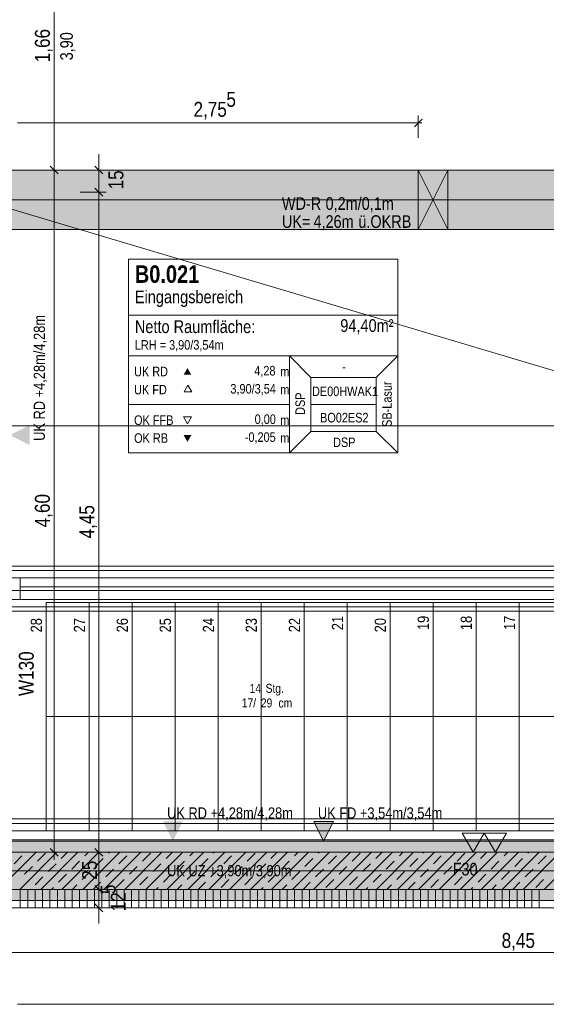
# Model space of a CAD drawing. Extents: x -720 to 300, y 62 to 1162.
# Tile 79 of 143: x -297 to -226, y 757 to 890. Entities that reach past the tile are written whole.
import ezdxf
from ezdxf.lldxf.tags import DXFTag

# ---------------------------------------------------------------- set-up
doc = ezdxf.new("R2010")
doc.units = 0
doc.layers.get('0').update_dxf_attribs({"lineweight": 13})
for name, color, linetype, lineweight, true_color in [('--Bem innen', 9, 'Continuous', 13, 0x808080), ('00_Beschriftung UZ', 3, 'Continuous', 35, 0x00ff00), ('30 -34 Innenwände- 1 tragend', 7, 'Continuous', 13, 0xdd0806), ('30 -34 Innenwände- 11 Durchbruch', 4, 'Continuous', 9, 0x00ffff), ('30 -34 Innenwände- 2 nichttragend', 7, 'Continuous', 18, 0xff7fe6), ('30 -35 Decken- 1 Konstruktion-Träger- Stahlbeton', 7, 'Continuous', 13, 0x33aa00), ('30 -35 Decken- 2.1 Treppen Innen 2D', 7, 'Continuous', 9, 0x599559), ('70 -72 Beschriftung- 1 Beschriftung allgemein', 7, 'Continuous', 9, 0xff6633), ('70 -72 Beschriftung- 2 Beschriftung Bauteile', 7, 'Continuous', 9, 0x9999ff), ('70 -75 Raumstempel- 1 Raumstempel', 7, 'Continuous', 25, 0xff6600), ('70 -76 Bemaßung- 2 Allgemein', 9, 'Continuous', 5, 0x808080), ('iwb_Schraffur_Unterzug', 7, 'Continuous', 5, 0xffffcc), ('iwb_Sichtbeton', 2, 'Continuous', 50, 0xffff00), ('iwb_Sichtbeton-Shading', 2, 'Continuous', 50, 0xffff00)]:
    doc.layers.add(name, color=color, linetype=linetype, lineweight=lineweight, true_color=true_color)
for name, color, linetype, lineweight in [('70 -71 Achsen- 1 Gebäudeachsen', 7, 'STRICHPUNKT2-A06G94018I', 18), ('70 -73 Bauteildarst.- 2 verdeckt 0.15', 7, 'fein_strichliert-A06G94028I', 15), ('70 -75 Raumstempel- 3 Wandstempel', 7, 'Continuous', 50)]:
    doc.layers.add(name, color=color, linetype=linetype, lineweight=lineweight)
doc.styles.get("Standard").update_dxf_attribs({"font": 'ARIALN.TTF'})
tags = doc.linetypes.add('fein_strichliert-A06G94028I', pattern=[4, 1, -2, 1]).pattern_tags.tags
tags[8:9] = [DXFTag(74, 4), DXFTag(75, 0), DXFTag(340, '0'), DXFTag(46, 0.0), DXFTag(50, 0.0), DXFTag(44, 0.0), DXFTag(45, 0.0)]
tags[6:7] = [DXFTag(74, 4), DXFTag(75, 0), DXFTag(340, '0'), DXFTag(46, 0.0), DXFTag(50, 0.0), DXFTag(44, 0.0), DXFTag(45, 0.0)]
tags[4:5] = [DXFTag(74, 4), DXFTag(75, 0), DXFTag(340, '0'), DXFTag(46, 0.0), DXFTag(50, 0.0), DXFTag(44, 0.0), DXFTag(45, 0.0)]
tags = doc.linetypes.add('STRICHPUNKT2-A06G94018I', pattern=[12.7, 6.35, -3.175, 0, -3.175]).pattern_tags.tags
tags[10:11] = [DXFTag(74, 4), DXFTag(75, 0), DXFTag(340, '0'), DXFTag(46, 0.0), DXFTag(50, 0.0), DXFTag(44, 0.0), DXFTag(45, 0.0)]
tags[8:9] = [DXFTag(74, 4), DXFTag(75, 0), DXFTag(340, '0'), DXFTag(46, 0.0), DXFTag(50, 0.0), DXFTag(44, 0.0), DXFTag(45, 0.0)]
tags[6:7] = [DXFTag(74, 4), DXFTag(75, 0), DXFTag(340, '0'), DXFTag(46, 0.0), DXFTag(50, 0.0), DXFTag(44, 0.0), DXFTag(45, 0.0)]
tags[4:5] = [DXFTag(74, 4), DXFTag(75, 0), DXFTag(340, '0'), DXFTag(46, 0.0), DXFTag(50, 0.0), DXFTag(44, 0.0), DXFTag(45, 0.0)]

# ---------------------------------------------------------------- blocks, each defined once
blk = doc.blocks.new('Shading-A06G93YF8I', base_point=(-665.96, 777.71))
at = {"layer": 'iwb_Sichtbeton-Shading', "color": 51, "true_color": 0xffff7f}
blk.add_solid([(-298.36, 777.11), (-298.36, 777.71), (-154.36, 777.11), (-154.36, 777.71)], dxfattribs=at)
blk = doc.blocks.new('Referenz-A06G94038I')
at = {"layer": '00_Beschriftung UZ', "color": 0, "linetype": 'Continuous', "lineweight": -2, "ltscale": 0.13}
for p, q in [((-257.35, 781.58), (-256.02, 778.91)), ((-298.36, 777.41), (-154.36, 777.41))]:
    blk.add_line(p, q, dxfattribs=at)
for points in [[(-295.69, 832.34), (-298.36, 833.67), (-295.69, 835.01)], [(-277.69, 781.58), (-276.36, 778.91), (-275.02, 781.58)], [(-257.35, 781.58), (-256.02, 778.91), (-254.68, 781.58)], [(-277.69, 776.24), (-276.36, 778.91), (-275.02, 776.24)]]:
    blk.add_solid(points, dxfattribs=at)
at = {"layer": '30 -34 Innenwände- 1 tragend', "color": 0, "lineweight": -2}
for p, q in [((-298.36, 773.87), (-294.82, 777.41)), ((-298.36, 777.41), (-154.36, 777.41)), ((-297.78, 775.86), (-296.72, 776.92)), ((-296.99, 772.41), (-291.99, 777.41)), ((-294.6, 776.21), (-293.54, 777.28)), ((-294.16, 772.41), (-289.16, 777.41)), ((-291.42, 776.57), (-290.57, 777.41)), ((-291.33, 772.41), (-286.33, 777.41)), ((-288.5, 772.41), (-283.5, 777.41)), ((-288.24, 776.92), (-287.75, 777.41)), ((-285.67, 772.41), (-280.67, 777.41)), ((-285.05, 777.28), (-284.92, 777.41)), ((-283.64, 775.86), (-282.58, 776.92)), ((-282.85, 772.41), (-277.85, 777.41)), ((-280.46, 776.21), (-279.4, 777.28)), ((-280.02, 772.41), (-275.02, 777.41)), ((-277.28, 776.57), (-276.43, 777.41)), ((-277.19, 772.41), (-272.19, 777.41)), ((-274.36, 772.41), (-269.36, 777.41)), ((-274.09, 776.92), (-273.6, 777.41)), ((-271.53, 772.41), (-266.53, 777.41)), ((-270.91, 777.28), (-270.77, 777.41)), ((-269.5, 775.86), (-268.44, 776.92)), ((-268.7, 772.41), (-263.7, 777.41)), ((-266.32, 776.21), (-265.25, 777.28)), ((-265.88, 772.41), (-260.88, 777.41)), ((-263.13, 776.57), (-262.29, 777.41)), ((-263.05, 772.41), (-258.05, 777.41)), ((-260.22, 772.41), (-255.22, 777.41)), ((-259.95, 776.92), (-259.46, 777.41)), ((-257.39, 772.41), (-252.39, 777.41)), ((-256.77, 777.28), (-256.63, 777.41)), ((-255.35, 775.86), (-254.29, 776.92)), ((-254.56, 772.41), (-249.56, 777.41)), ((-252.17, 776.21), (-251.11, 777.28)), ((-251.73, 772.41), (-246.73, 777.41)), ((-248.99, 776.57), (-248.15, 777.41)), ((-248.9, 772.41), (-243.9, 777.41)), ((-246.08, 772.41), (-241.08, 777.41)), ((-245.81, 776.92), (-245.32, 777.41)), ((-243.25, 772.41), (-238.25, 777.41)), ((-242.63, 777.28), (-242.49, 777.41)), ((-241.21, 775.86), (-240.15, 776.92)), ((-240.42, 772.41), (-235.42, 777.41)), ((-238.03, 776.21), (-236.97, 777.28)), ((-237.59, 772.41), (-232.59, 777.41)), ((-234.85, 776.57), (-234.01, 777.41)), ((-234.76, 772.41), (-229.76, 777.41)), ((-231.93, 772.41), (-226.93, 777.41)), ((-231.67, 776.92), (-231.18, 777.41)), ((-229.11, 772.41), (-224.11, 777.41)), ((-228.48, 777.28), (-228.35, 777.41)), ((-227.07, 775.86), (-226.01, 776.92)), ((-226.28, 772.41), (-221.28, 777.41)), ((-296.37, 774.45), (-295.31, 775.51)), ((-293.19, 774.8), (-292.12, 775.86)), ((-290, 775.15), (-288.94, 776.21)), ((-286.82, 775.51), (-285.76, 776.57)), ((-282.22, 774.45), (-281.16, 775.51)), ((-279.04, 774.8), (-277.98, 775.86)), ((-275.86, 775.15), (-274.8, 776.21)), ((-272.68, 775.51), (-271.62, 776.57)), ((-268.08, 774.45), (-267.02, 775.51)), ((-264.9, 774.8), (-263.84, 775.86)), ((-261.72, 775.15), (-260.66, 776.21)), ((-258.54, 775.51), (-257.48, 776.57)), ((-253.94, 774.45), (-252.88, 775.51)), ((-250.76, 774.8), (-249.7, 775.86)), ((-247.58, 775.15), (-246.52, 776.21)), ((-244.39, 775.51), (-243.33, 776.57)), ((-239.8, 774.45), (-238.74, 775.51)), ((-236.62, 774.8), (-235.56, 775.86)), ((-233.43, 775.15), (-232.37, 776.21)), ((-230.25, 775.51), (-229.19, 776.57)), ((-294.95, 773.03), (-293.89, 774.09)), ((-291.77, 773.39), (-290.71, 774.45)), ((-288.59, 773.74), (-287.53, 774.8)), ((-285.41, 774.09), (-284.35, 775.15)), ((-280.81, 773.03), (-279.75, 774.09)), ((-277.63, 773.39), (-276.57, 774.45)), ((-274.45, 773.74), (-273.39, 774.8)), ((-271.26, 774.09), (-270.2, 775.15)), ((-266.67, 773.03), (-265.61, 774.09)), ((-263.49, 773.39), (-262.43, 774.45)), ((-260.3, 773.74), (-259.24, 774.8)), ((-257.12, 774.09), (-256.06, 775.15)), ((-252.53, 773.03), (-251.47, 774.09)), ((-249.34, 773.39), (-248.28, 774.45)), ((-246.16, 773.74), (-245.1, 774.8)), ((-242.98, 774.09), (-241.92, 775.15)), ((-238.38, 773.03), (-237.32, 774.09)), ((-235.2, 773.39), (-234.14, 774.45)), ((-232.02, 773.74), (-230.96, 774.8)), ((-228.84, 774.09), (-227.78, 775.15)), ((-289.92, 772.41), (-289.3, 773.03)), ((-287.09, 772.41), (-286.11, 773.39)), ((-283.99, 772.68), (-282.93, 773.74)), ((-275.77, 772.41), (-275.15, 773.03)), ((-272.95, 772.41), (-271.97, 773.39)), ((-269.85, 772.68), (-268.79, 773.74)), ((-261.63, 772.41), (-261.01, 773.03)), ((-258.8, 772.41), (-257.83, 773.39)), ((-255.71, 772.68), (-254.65, 773.74)), ((-247.49, 772.41), (-246.87, 773.03)), ((-244.66, 772.41), (-243.69, 773.39)), ((-241.57, 772.68), (-240.51, 773.74)), ((-233.35, 772.41), (-232.73, 773.03)), ((-230.52, 772.41), (-229.55, 773.39)), ((-227.42, 772.68), (-226.36, 773.74)), ((-298.36, 772.41), (-154.36, 772.41)), ((-292.75, 772.41), (-292.48, 772.68)), ((-278.6, 772.41), (-278.34, 772.68)), ((-264.46, 772.41), (-264.19, 772.68)), ((-250.32, 772.41), (-250.05, 772.68)), ((-236.18, 772.41), (-235.91, 772.68))]:
    blk.add_line(p, q, dxfattribs=at)
at = {"layer": '30 -34 Innenwände- 1 tragend', "color": 0, "linetype": 'Continuous', "lineweight": -2, "ltscale": 0.13}
blk.add_line((-298.36, 769.91), (-154.36, 769.91), dxfattribs=at)
at = {"layer": '30 -34 Innenwände- 11 Durchbruch', "color": 0, "linetype": 'Continuous', "lineweight": -2, "ltscale": 0.13}
for p, q in [((-243.26, 869.41), (-239.26, 869.41)), ((-239.26, 869.41), (-243.26, 861.41)), ((-239.26, 861.41), (-243.26, 869.41)), ((-243.26, 861.41), (-243.26, 869.41)), ((-243.26, 869.41), (-239.26, 861.41)), ((-239.26, 869.41), (-243.26, 861.41)), ((-239.26, 861.41), (-239.26, 869.41)), ((-243.26, 861.41), (-239.26, 861.41))]:
    blk.add_line(p, q, dxfattribs=at)
at = {"layer": '30 -34 Innenwände- 11 Durchbruch', "color": 0, "lineweight": -2}
for points in [[(-243.26, 861.41), (-243.26, 869.41), (-241.26, 865.41)], [(-239.26, 861.41), (-241.26, 865.41), (-239.26, 869.41)]]:
    blk.add_solid(points, dxfattribs=at)
at = {"layer": '30 -34 Innenwände- 2 nichttragend', "color": 0, "lineweight": -2}
for p, q in [((-298.36, 772.41), (-154.36, 772.41)), ((-296.94, 769.91), (-296.94, 772.41)), ((-295.94, 769.91), (-295.94, 772.41)), ((-294.94, 769.91), (-294.94, 772.41)), ((-293.94, 769.91), (-293.94, 772.41)), ((-292.94, 769.91), (-292.94, 772.41)), ((-291.94, 769.91), (-291.94, 772.41)), ((-290.94, 769.91), (-290.94, 772.41)), ((-289.94, 769.91), (-289.94, 772.41)), ((-288.94, 769.91), (-288.94, 772.41)), ((-287.94, 769.91), (-287.94, 772.41)), ((-286.94, 769.91), (-286.94, 772.41)), ((-285.94, 769.91), (-285.94, 772.41)), ((-284.94, 769.91), (-284.94, 772.41)), ((-283.94, 769.91), (-283.94, 772.41)), ((-282.94, 769.91), (-282.94, 772.41)), ((-281.94, 769.91), (-281.94, 772.41)), ((-280.94, 769.91), (-280.94, 772.41)), ((-279.94, 769.91), (-279.94, 772.41)), ((-278.94, 769.91), (-278.94, 772.41)), ((-277.94, 769.91), (-277.94, 772.41)), ((-276.94, 769.91), (-276.94, 772.41)), ((-275.94, 769.91), (-275.94, 772.41)), ((-274.94, 769.91), (-274.94, 772.41)), ((-273.94, 769.91), (-273.94, 772.41)), ((-272.94, 769.91), (-272.94, 772.41)), ((-271.94, 769.91), (-271.94, 772.41)), ((-270.94, 769.91), (-270.94, 772.41)), ((-269.94, 769.91), (-269.94, 772.41)), ((-268.94, 769.91), (-268.94, 772.41)), ((-267.94, 769.91), (-267.94, 772.41)), ((-266.94, 769.91), (-266.94, 772.41)), ((-265.94, 769.91), (-265.94, 772.41)), ((-264.94, 769.91), (-264.94, 772.41)), ((-263.94, 769.91), (-263.94, 772.41)), ((-262.94, 769.91), (-262.94, 772.41)), ((-261.94, 769.91), (-261.94, 772.41)), ((-260.94, 769.91), (-260.94, 772.41)), ((-259.94, 769.91), (-259.94, 772.41)), ((-258.94, 769.91), (-258.94, 772.41)), ((-257.94, 769.91), (-257.94, 772.41)), ((-256.94, 769.91), (-256.94, 772.41)), ((-255.94, 769.91), (-255.94, 772.41)), ((-254.94, 769.91), (-254.94, 772.41)), ((-253.94, 769.91), (-253.94, 772.41)), ((-252.94, 769.91), (-252.94, 772.41)), ((-251.94, 769.91), (-251.94, 772.41)), ((-250.94, 769.91), (-250.94, 772.41)), ((-249.94, 769.91), (-249.94, 772.41)), ((-248.94, 769.91), (-248.94, 772.41)), ((-247.94, 769.91), (-247.94, 772.41)), ((-246.94, 769.91), (-246.94, 772.41)), ((-245.94, 769.91), (-245.94, 772.41)), ((-244.94, 769.91), (-244.94, 772.41)), ((-243.94, 769.91), (-243.94, 772.41)), ((-242.94, 769.91), (-242.94, 772.41)), ((-241.94, 769.91), (-241.94, 772.41)), ((-240.94, 769.91), (-240.94, 772.41)), ((-239.94, 769.91), (-239.94, 772.41)), ((-238.94, 769.91), (-238.94, 772.41)), ((-237.94, 769.91), (-237.94, 772.41)), ((-236.94, 769.91), (-236.94, 772.41)), ((-235.94, 769.91), (-235.94, 772.41)), ((-234.94, 769.91), (-234.94, 772.41)), ((-233.94, 769.91), (-233.94, 772.41)), ((-232.94, 769.91), (-232.94, 772.41)), ((-231.94, 769.91), (-231.94, 772.41)), ((-230.94, 769.91), (-230.94, 772.41)), ((-229.94, 769.91), (-229.94, 772.41)), ((-228.94, 769.91), (-228.94, 772.41)), ((-227.94, 769.91), (-227.94, 772.41)), ((-226.94, 769.91), (-226.94, 772.41)), ((-298.36, 769.91), (-154.36, 769.91))]:
    blk.add_line(p, q, dxfattribs=at)
at = {"layer": '30 -35 Decken- 1 Konstruktion-Träger- Stahlbeton', "color": 0, "linetype": 'fein_strichliert-A06G94028I', "lineweight": -2, "ltscale": 0.13}
for p, q in [((-298.36, 869.41), (-36.86, 869.41)), ((-298.36, 861.41), (-36.86, 861.41)), ((-682.36, 778.91), (-2.36, 778.91)), ((-682.36, 770.91), (-2.36, 770.91))]:
    blk.add_line(p, q, dxfattribs=at)
at = {"layer": '30 -35 Decken- 2.1 Treppen Innen 2D', "color": 0, "linetype": 'fein_strichliert-A06G94028I', "lineweight": -2, "ltscale": 0.13}
for p, q in [((-153.56, 816.01), (-299.16, 816.01)), ((-298.96, 815.41), (-153.76, 815.41)), ((-298.16, 814.41), (-296.96, 814.41)), ((-296.96, 813.21), (-296.96, 814.41)), ((-296.96, 814.41), (-296.96, 811.51)), ((-296.96, 814.41), (-155.76, 814.41)), ((-154.36, 812.71), (-298.36, 812.71)), ((-155.76, 813.21), (-296.96, 813.21)), ((-141.77, 812.71), (-296.96, 812.71)), ((-296.96, 812.71), (-296.96, 811.51)), ((-296.96, 811.51), (-298.16, 811.51)), ((-296.96, 811.51), (-142, 811.51)), ((-299.16, 809.91), (-153.56, 809.91)), ((-153.56, 810.51), (-298.96, 810.51)), ((-293.43, 780.31), (-293.43, 811.11)), ((-287.63, 811.11), (-293.43, 811.11)), ((-287.63, 780.31), (-287.63, 811.11)), ((-281.83, 811.11), (-287.63, 811.11)), ((-276.03, 811.11), (-281.83, 811.11)), ((-281.83, 780.31), (-281.83, 811.11)), ((-270.23, 811.11), (-276.03, 811.11)), ((-276.03, 780.31), (-276.03, 811.11)), ((-270.23, 780.31), (-270.23, 811.11)), ((-264.43, 811.11), (-270.23, 811.11)), ((-264.43, 780.31), (-264.43, 811.11)), ((-258.63, 811.11), (-264.43, 811.11)), ((-258.63, 780.31), (-258.63, 811.11)), ((-252.83, 811.11), (-258.63, 811.11)), ((-252.83, 780.31), (-252.83, 811.11)), ((-247.03, 811.11), (-252.83, 811.11)), ((-241.23, 811.11), (-247.03, 811.11)), ((-247.03, 780.31), (-247.03, 811.11)), ((-235.43, 811.11), (-241.23, 811.11)), ((-241.23, 780.31), (-241.23, 811.11)), ((-229.63, 811.11), (-235.43, 811.11)), ((-235.43, 780.31), (-235.43, 811.11)), ((-229.63, 780.31), (-229.63, 811.11)), ((-223.83, 811.11), (-229.63, 811.11)), ((-144.53, 795.71), (-293.43, 795.71)), ((-147.53, 781.91), (-299.16, 781.91)), ((-298.96, 781.31), (-147.65, 781.31)), ((-147.84, 780.31), (-298.36, 780.31)), ((-287.63, 780.31), (-293.43, 780.31)), ((-281.83, 780.31), (-287.63, 780.31)), ((-276.03, 780.31), (-281.83, 780.31)), ((-270.23, 780.31), (-276.03, 780.31)), ((-264.43, 780.31), (-270.23, 780.31)), ((-258.63, 780.31), (-264.43, 780.31)), ((-252.83, 780.31), (-258.63, 780.31)), ((-247.03, 780.31), (-252.83, 780.31)), ((-241.23, 780.31), (-247.03, 780.31)), ((-235.43, 780.31), (-241.23, 780.31)), ((-229.63, 780.31), (-235.43, 780.31)), ((-223.83, 780.31), (-229.63, 780.31)), ((-298.36, 779.11), (-148.06, 779.11))]:
    blk.add_line(p, q, dxfattribs=at)
at = {"layer": '30 -35 Decken- 2.1 Treppen Innen 2D', "color": 0, "linetype": 'Continuous', "lineweight": -2, "ltscale": 0.13}
for p, q in [((-293.43, 795.71), (-293.37, 795.73)), ((-293.37, 795.7), (-293.43, 795.71)), ((-293.37, 795.73), (-293.37, 795.7))]:
    blk.add_line(p, q, dxfattribs=at)
at = {"layer": '70 -71 Achsen- 1 Gebäudeachsen', "color": 0, "linetype": 'STRICHPUNKT2-A06G94018I', "lineweight": -2, "ltscale": 0.13}
for p, q in [((-682.36, 865.41), (76.46, 865.41)), ((-682.36, 834.91), (76.46, 834.91)), ((-682.36, 774.91), (76.46, 774.91))]:
    blk.add_line(p, q, dxfattribs=at)
at = {"layer": '70 -72 Beschriftung- 1 Beschriftung allgemein', "color": 0, "linetype": 'fein_strichliert-A06G94028I', "lineweight": -2, "ltscale": 0.13}
blk.add_line((-302.36, 865.41), (1.64, 774.91), dxfattribs=at)
at = {"layer": '70 -72 Beschriftung- 2 Beschriftung Bauteile', "color": 0, "lineweight": -2}
for p, q in [((-235.86, 777.41), (-237.36, 780.01)), ((-237.36, 780.01), (-234.36, 780.01)), ((-234.36, 780.01), (-235.86, 777.41)), ((-232.86, 777.41), (-234.36, 780.01)), ((-234.36, 780.01), (-231.36, 780.01)), ((-231.36, 780.01), (-232.86, 777.41))]:
    blk.add_line(p, q, dxfattribs=at)
at = {"layer": '70 -73 Bauteildarst.- 2 verdeckt 0.15', "color": 0, "linetype": 'fein_strichliert-A06G94028I', "lineweight": -2, "ltscale": 0.13}
blk.add_line((-154.36, 778.91), (-298.36, 778.91), dxfattribs=at)
at = {"layer": '70 -75 Raumstempel- 1 Raumstempel', "color": 0, "lineweight": -2}
for p, q in [((-282.36, 857.41), (-282.36, 831.27)), ((-246.03, 857.41), (-282.36, 857.41)), ((-246.03, 831.27), (-246.03, 857.41)), ((-246.03, 849.82), (-282.36, 849.82)), ((-282.36, 844.34), (-260.63, 844.34)), ((-257.75, 841.45), (-260.63, 844.34)), ((-246.03, 844.34), (-260.63, 844.34)), ((-260.63, 844.34), (-260.63, 831.27)), ((-248.92, 841.45), (-246.03, 844.34)), ((-257.75, 834.17), (-257.75, 841.45)), ((-257.75, 841.45), (-248.92, 841.45)), ((-248.92, 834.17), (-248.92, 841.45)), ((-274.32, 840.38), (-274.84, 839.48)), ((-274.84, 839.48), (-273.8, 839.48)), ((-273.8, 839.48), (-274.32, 840.38)), ((-282.36, 837.81), (-260.63, 837.81)), ((-248.92, 837.81), (-257.75, 837.81)), ((-274.39, 835.2), (-274.91, 836.11)), ((-274.91, 836.11), (-273.87, 836.11)), ((-273.87, 836.11), (-274.39, 835.2)), ((-257.75, 834.17), (-260.63, 831.27)), ((-257.75, 834.17), (-248.92, 834.17)), ((-248.92, 834.17), (-246.03, 831.27)), ((-246.03, 831.27), (-282.36, 831.27))]:
    blk.add_line(p, q, dxfattribs=at)
for points in [[(-273.87, 841.8), (-274.39, 842.7), (-274.91, 841.8)], [(-273.87, 833.67), (-274.39, 832.76), (-274.91, 833.67)]]:
    blk.add_solid(points, dxfattribs=at)
at = {"layer": '70 -76 Bemaßung- 2 Allgemein', "color": 0, "linetype": 'Continuous', "lineweight": -2, "ltscale": 0.13}
for p, q in [((-292.36, 901.55), (-292.36, 870.47)), ((-242.73, 876.28), (-243.79, 875.22)), ((-243.26, 873.75), (-243.26, 876.75)), ((-244.32, 875.75), (-297.3, 875.75)), ((-242.76, 875.75), (-244.32, 875.75)), ((-286.36, 870.47), (-286.36, 871.53)), ((-291.83, 868.88), (-292.89, 869.94)), ((-292.89, 869.94), (-291.83, 868.88)), ((-292.36, 868.41), (-292.36, 870.47)), ((-292.36, 870.41), (-292.36, 868.35)), ((-285.83, 868.88), (-286.89, 869.94)), ((-286.36, 868.41), (-286.36, 870.47)), ((-294.86, 869.41), (-291.36, 869.41)), ((-294.86, 869.41), (-291.36, 869.41)), ((-292.36, 868.35), (-292.36, 778.47)), ((-288.86, 869.41), (-285.36, 869.41)), ((-286.36, 866.41), (-286.36, 869.41)), ((-286.36, 867.41), (-286.36, 865.35)), ((-286.36, 867.41), (-286.36, 865.35)), ((-288.86, 866.41), (-285.36, 866.41)), ((-288.86, 866.41), (-285.36, 866.41)), ((-286.89, 866.94), (-285.83, 865.88)), ((-286.89, 866.94), (-285.83, 865.88)), ((-286.36, 865.35), (-286.36, 864.29)), ((-286.36, 778.47), (-286.36, 865.35)), ((-292.36, 776.41), (-292.36, 778.47)), ((-286.36, 776.41), (-286.36, 778.47)), ((-286.36, 778.41), (-286.36, 776.35)), ((-294.86, 777.41), (-291.36, 777.41)), ((-291.83, 776.88), (-292.89, 777.94)), ((-288.86, 777.41), (-285.36, 777.41)), ((-288.86, 777.41), (-285.36, 777.41)), ((-286.89, 777.94), (-285.83, 776.88)), ((-285.83, 776.88), (-286.89, 777.94)), ((-286.36, 773.47), (-286.36, 776.35)), ((-286.36, 773.47), (-286.36, 774.53)), ((-285.83, 771.88), (-286.89, 772.94)), ((-285.83, 771.88), (-286.89, 772.94)), ((-286.36, 771.41), (-286.36, 773.47)), ((-286.36, 771.41), (-286.36, 773.47)), ((-288.86, 772.41), (-285.36, 772.41)), ((-288.86, 772.41), (-285.36, 772.41)), ((-286.36, 769.91), (-286.36, 772.41)), ((-286.89, 770.44), (-285.83, 769.38)), ((-286.36, 770.91), (-286.36, 768.85)), ((-288.86, 769.91), (-285.36, 769.91)), ((-286.36, 768.85), (-286.36, 767.79)), ((-146.42, 763.91), (-313.3, 763.91)), ((-297.3, 756.91), (-296.24, 756.91)), ((-4.42, 756.91), (-297.3, 756.91))]:
    blk.add_line(p, q, dxfattribs=at)
at = {"layer": '70 -76 Bemaßung- 2 Allgemein', "color": 0, "lineweight": -2}
for p, q in [((-254.68, 781.58), (-257.35, 781.58)), ((-256.02, 778.91), (-254.68, 781.58))]:
    blk.add_line(p, q, dxfattribs=at)
at = {"layer": '--Bem innen', "color": 0, "linetype": 'Continuous', "lineweight": -2, "ltscale": 0.13, "insert": (-291.55, 884.2), "char_height": 1.7, "attachment_point": 1, "rotation": 90}
blk.add_mtext('{\\fArial Narrow;3,90}', dxfattribs=at)
at = {"layer": '00_Beschriftung UZ', "color": 0, "linetype": 'ByBlock', "lineweight": -2, "ltscale": 0.13, "insert": (-295.13, 832.89), "char_height": 1.5103, "attachment_point": 1, "rotation": 90}
blk.add_mtext('{\\fArial Narrow;UK RD +4,28m/4,28m}', dxfattribs=at)
at = {"layer": '00_Beschriftung UZ', "color": 0, "linetype": 'ByBlock', "lineweight": -2, "ltscale": 0.13, "char_height": 1.5103, "attachment_point": 1}
for s, insert in [('{\\fArial Narrow;UK RD +4,28m/4,28m}', (-277.14, 783.46)), ('{\\fArial Narrow;UK FD +3,54m/3,54m}', (-256.8, 783.46)), ('{\\fArial Narrow;UK UZ +3,90m/3,90m}', (-277.14, 775.69))]:
    blk.add_mtext(s, dxfattribs=dict(at, insert=insert))
at = {"layer": '30 -34 Innenwände- 11 Durchbruch', "color": 0, "linetype": 'Continuous', "lineweight": -2, "ltscale": 0.13, "char_height": 1.7, "attachment_point": 1}
for s, insert in [('{\\fArial Narrow;WD-R}', (-261.65, 865.74)), ('{\\fArial Narrow;0,2m/0,1m}', (-255.76, 865.74)), ('{\\fArial Narrow;UK=}', (-261.65, 863.31)), ('{\\fArial Narrow;4,26m}', (-257.39, 863.31)), ('{\\fArial Narrow;ü.OKRB}', (-251.34, 863.31))]:
    blk.add_mtext(s, dxfattribs=dict(at, insert=insert))
at = {"layer": '30 -35 Decken- 2.1 Treppen Innen 2D', "color": 0, "linetype": 'ByBlock', "lineweight": -2, "ltscale": 0.13, "char_height": 1.5103, "attachment_point": 1, "rotation": 89.999}
for s, insert in [('{\\fArial Narrow;28}', (-295.54, 807.06)), ('{\\fArial Narrow;27}', (-289.71, 807.07)), ('{\\fArial Narrow;26}', (-283.94, 807.07)), ('{\\fArial Narrow;25}', (-278.14, 807.06)), ('{\\fArial Narrow;24}', (-272.31, 807.07)), ('{\\fArial Narrow;23}', (-266.54, 807.07)), ('{\\fArial Narrow;22}', (-260.71, 807.08)), ('{\\fArial Narrow;21}', (-254.91, 807.36)), ('{\\fArial Narrow;20}', (-249.14, 807.07)), ('{\\fArial Narrow;19}', (-243.34, 807.38)), ('{\\fArial Narrow;18}', (-237.54, 807.37)), ('{\\fArial Narrow;17}', (-231.71, 807.38))]:
    blk.add_mtext(s, dxfattribs=dict(at, insert=insert))
at = {"layer": '30 -35 Decken- 2.1 Treppen Innen 2D', "color": 0, "linetype": 'ByBlock', "lineweight": -2, "ltscale": 0.13, "char_height": 1.2083, "attachment_point": 1}
for s, insert in [('{\\fArial Narrow;14}', (-266.01, 800.12)), ('{\\fArial Narrow;Stg.}', (-263.85, 800.12)), ('{\\fArial Narrow;17/}', (-267.06, 798.15)), ('{\\fArial Narrow;29}', (-264.49, 798.15)), ('{\\fArial Narrow;cm}', (-262.11, 798.15))]:
    blk.add_mtext(s, dxfattribs=dict(at, insert=insert))
at = {"layer": '70 -75 Raumstempel- 1 Raumstempel', "color": 0, "linetype": 'Continuous', "lineweight": -2, "ltscale": 0.13, "attachment_point": 1}
for s, insert, char_height, rotation in [('{\\fArial Narrow|b1|i0;B0.021}', (-281.49, 856.55), 2.3536, 0), ('{\\fArial Narrow;Eingangsbereich}', (-281.49, 853.16), 1.7117, 0), ('{\\fArial Narrow;Netto Raumfläche:}', (-281.49, 849.14), 1.7117, 0), ('{\\fArial Narrow;94,40m²}', (-253.78, 849.29), 1.7117, 0), ('{\\fArial Narrow;LRH = 3,90/3,54m}', (-281.49, 846.47), 1.2838, 0), ('{\\fArial Narrow;UK RD}', (-281.59, 842.88), 1.2838, 0), ('{\\fArial Narrow;4,28}', (-265.38, 842.99), 1.2838, 0), ('{\\fArial Narrow;m}', (-261.87, 842.87), 1.2838, 0), ('{\\fArial Narrow;-}', (-253.53, 843.51), 1.2838, 0), ('{\\fArial Narrow;SB-Lasur}', (-248.12, 834.77), 1.2838, 90), ('{\\fArial Narrow;UK FD}', (-281.59, 840.44), 1.2838, 0), ('{\\fArial Narrow;3,90/3,54}', (-268.6, 840.55), 1.2838, 0), ('{\\fArial Narrow;m}', (-261.87, 840.43), 1.2838, 0), ('{\\fArial Narrow;DSP}', (-259.83, 836.39), 1.2838, 90), ('{\\fArial Narrow;DE00HWAK1}', (-257.59, 840.21), 1.2838, 0), ('{\\fArial Narrow;0,00}', (-265.33, 836.45), 1.2838, 0), ('{\\fArial Narrow;BO02ES2}', (-256.51, 836.66), 1.2838, 0), ('{\\fArial Narrow;OK FFB}', (-281.59, 836.32), 1.2838, 0), ('{\\fArial Narrow;m}', (-261.87, 836.32), 1.2838, 0), ('{\\fArial Narrow;OK RB}', (-281.59, 833.91), 1.2838, 0), ('{\\fArial Narrow;-0,205}', (-266.66, 834.04), 1.2838, 0), ('{\\fArial Narrow;m}', (-261.87, 833.91), 1.2838, 0), ('{\\fArial Narrow;DSP}', (-254.75, 833.34), 1.2838, 0)]:
    blk.add_mtext(s, dxfattribs=dict(at, insert=insert, char_height=char_height, rotation=rotation))
at = {"layer": '70 -75 Raumstempel- 3 Wandstempel', "color": 0, "linetype": 'Continuous', "lineweight": -2, "ltscale": 0.13, "insert": (-297.14, 798.48), "char_height": 2.0138, "attachment_point": 1, "rotation": 90}
blk.add_mtext('{\\fArial Narrow;W130}', dxfattribs=at)
at = {"layer": '70 -75 Raumstempel- 3 Wandstempel', "color": 0, "linetype": 'Continuous', "lineweight": -2, "ltscale": 0.13, "insert": (-238.62, 775.99), "char_height": 1.7, "attachment_point": 1}
blk.add_mtext('{\\fArial Narrow;F30}', dxfattribs=at)
at = {"layer": '70 -76 Bemaßung- 2 Allgemein', "color": 0, "linetype": 'Continuous', "lineweight": -2, "ltscale": 0.13, "char_height": 2.0138, "attachment_point": 1, "rotation": 90}
for s, insert in [('{\\fArial Narrow;1,66}', (-294.97, 883.94)), ('{\\fArial Narrow;15}', (-285.05, 866.8)), ('{\\fArial Narrow;4,60}', (-294.97, 821.23)), ('{\\fArial Narrow;4,45}', (-288.97, 819.73)), ('{\\fArial Narrow;25}', (-288.61, 773.71)), ('{\\fArial Narrow;5}', (-286.08, 771.78)), ('{\\fArial Narrow;12}', (-284.73, 769.46))]:
    blk.add_mtext(s, dxfattribs=dict(at, insert=insert))
at = {"layer": '70 -76 Bemaßung- 2 Allgemein', "color": 0, "linetype": 'Continuous', "lineweight": -2, "ltscale": 0.13, "char_height": 2.0138, "attachment_point": 1}
for s, insert in [('{\\fArial Narrow;5}', (-269.14, 879.95)), ('{\\fArial Narrow;2,75}', (-273.57, 878.6)), ('{\\fArial Narrow;8,45}', (-232.01, 766.53))]:
    blk.add_mtext(s, dxfattribs=dict(at, insert=insert))
blk = doc.blocks.new('Referenz-A06G94058I')
at = {"layer": 'iwb_Schraffur_Unterzug', "linetype": 'Continuous', "ltscale": 0.13}
for points in [[(-682.36, 869.41), (4.14, 869.41), (-682.36, 867.15)], [(-682.36, 867.15), (4.14, 869.41), (4.14, 861.41)], [(-682.36, 867.15), (4.14, 861.41), (-682.36, 863.67)], [(-682.36, 863.67), (4.14, 861.41), (-682.36, 861.41)], [(-682.36, 778.91), (76.46, 778.91), (76.46, 776.73)], [(-682.36, 778.91), (76.46, 776.73), (-682.36, 775.87)], [(-682.36, 775.87), (76.46, 776.73), (76.46, 773.09)], [(-682.36, 775.87), (76.46, 773.09), (-682.36, 773.96)], [(-682.36, 773.96), (76.46, 773.09), (76.46, 770.91)], [(-682.36, 773.96), (76.46, 770.91), (-682.36, 770.91)]]:
    blk.add_solid(points, dxfattribs=at)
at = {"layer": 'iwb_Sichtbeton', "linetype": 'Continuous', "ltscale": 0.5}
blk.add_solid([(-298.36, 777.11), (-298.36, 777.71), (-154.36, 777.11), (-154.36, 777.71)], dxfattribs=at)

msp = doc.modelspace()

# ---------------------------------------------------------------- block references
at = {"color": 8, "lineweight": 13, "ltscale": 0.13, "true_color": 0x808080}
msp.add_blockref('Referenz-A06G94038I', (0, 0), dxfattribs=at)
at = {"color": 8, "lineweight": 25, "ltscale": 0.25, "true_color": 0x808080}
msp.add_blockref('Referenz-A06G94058I', (0, 0), dxfattribs=at)
msp.add_blockref('Shading-A06G93YF8I', (-665.96, 777.71))

doc.saveas('drawing.dxf')
